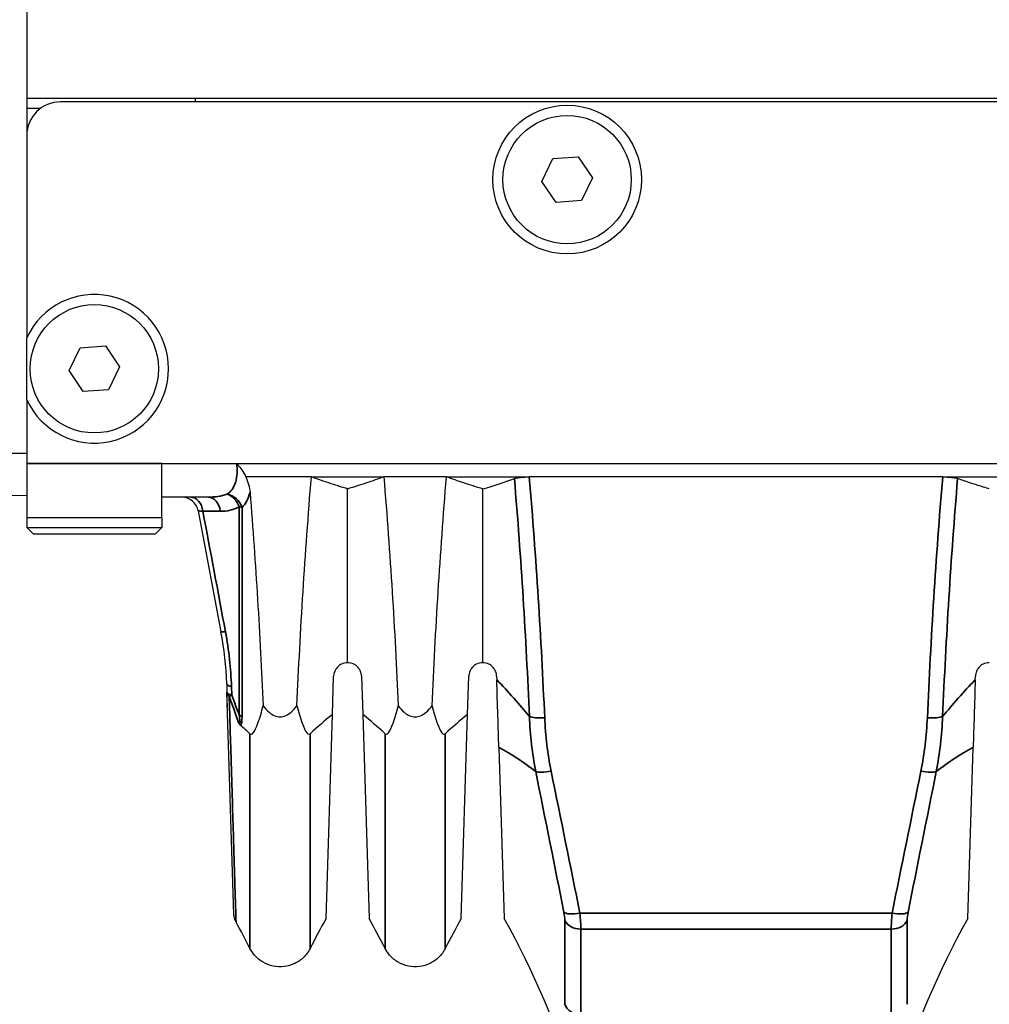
# Model space of a CAD drawing. Header units: millimetres. Extents: x 399 to 6076, y -1991 to 1602.
# Tile 228 of 256: x 4607 to 4636, y 256 to 285. Entities that reach past the tile are written whole.
import ezdxf

# ---------------------------------------------------------------- set-up
doc = ezdxf.new("R2010")
doc.units = ezdxf.units.MM
doc.layers.add('可見 (ISO)', color=7, linetype='Continuous', lineweight=25)
doc.layers.add('窄部可見 (ISO)', color=7, linetype='Continuous', lineweight=35)

msp = doc.modelspace()

# ---------------------------------------------------------------- linework, layer by layer
at = {"layer": '可見 (ISO)'}
for p, q in [((4607.655, 287.606), (4607.655, 278.156)), ((4679.655, 282.856), (4607.655, 282.856)), ((4607.655, 282.856), (4607.655, 281.756)), ((4678.655, 282.756), (4608.655, 282.756)), ((4612.655, 282.756), (4612.655, 282.856)), ((4608.055, 282.556), (4607.655, 282.556)), ((4607.655, 281.756), (4607.655, 275.772)), ((4622.906, 280.402), (4623.234, 281.077)), ((4623.234, 281.077), (4623.983, 281.131)), ((4623.983, 281.131), (4624.404, 280.509)), ((4623.327, 279.781), (4622.906, 280.402)), ((4624.404, 280.509), (4624.076, 279.834)), ((4624.076, 279.834), (4623.327, 279.781)), ((4608.906, 274.802), (4609.234, 275.477)), ((4609.234, 275.477), (4609.983, 275.531)), ((4609.983, 275.531), (4610.404, 274.909)), ((4610.404, 274.909), (4610.076, 274.234)), ((4609.327, 274.181), (4608.906, 274.802)), ((4610.076, 274.234), (4609.327, 274.181)), ((4607.655, 273.939), (4607.655, 272.056)), ((4607.655, 272.056), (4607.655, 270.456)), ((4611.655, 272.056), (4675.655, 272.056)), ((4611.655, 270.456), (4611.655, 272.056)), ((4616.083, 271.656), (4614.146, 271.656)), ((4616.083, 271.656), (4618.227, 271.656)), ((4620.083, 271.656), (4618.227, 271.656)), ((4620.083, 271.656), (4622.534, 271.656)), ((4634.776, 271.656), (4622.534, 271.656)), ((4634.776, 271.656), (4637.227, 271.656)), ((4607.655, 271.106), (4603.711, 271.037)), ((4613.027, 271.056), (4611.655, 271.056)), ((4617.155, 266.156), (4617.155, 271.3)), ((4621.155, 266.156), (4621.155, 271.3)), ((4612.732, 270.648), (4613.406, 267.074)), ((4607.655, 270.456), (4611.655, 270.456)), ((4607.655, 270.456), (4607.655, 270.156)), ((4611.655, 270.456), (4611.655, 270.156)), ((4607.655, 270.156), (4611.655, 270.156)), ((4607.855, 269.956), (4607.655, 270.156)), ((4611.455, 269.956), (4607.855, 269.956)), ((4611.455, 269.956), (4611.655, 270.156)), ((4622.301, 268.856), (4622.302, 268.856)), ((4635.009, 268.856), (4635.009, 268.856)), ((4622.334, 268.356), (4622.334, 268.356)), ((4634.976, 268.356), (4634.976, 268.356)), ((4622.462, 266.156), (4622.462, 266.156)), ((4634.848, 266.156), (4634.848, 266.156)), ((4613.575, 265.534), (4613.583, 265.282)), ((4616.707, 264.622), (4616.742, 265.756)), ((4617.568, 265.756), (4617.603, 264.622)), ((4620.707, 264.622), (4620.742, 265.756)), ((4621.568, 265.756), (4621.571, 265.653)), ((4635.739, 265.653), (4635.742, 265.756)), ((4613.789, 258.703), (4613.583, 265.282)), ((4613.596, 264.841), (4613.583, 265.282)), ((4616.517, 258.582), (4616.707, 264.622)), ((4617.603, 264.622), (4617.793, 258.582)), ((4620.517, 258.582), (4620.707, 264.622)), ((4621.634, 263.651), (4621.793, 258.582)), ((4635.517, 258.582), (4635.676, 263.651))]:
    msp.add_line(p, q, dxfattribs=at)
for centre, radius in [((4623.655, 280.456), 2.2), ((4623.655, 280.456), 1.9), ((4609.655, 274.856), 1.9)]:
    msp.add_circle(centre, radius, dxfattribs=at)
for centre, radius, start, end in [((4608.655, 281.756), 1, 90, 180), ((4609.655, 274.856), 2.2, 204.62, 155.38), ((4612.241, 270.556), 0.5, 10.6829, 90)]:
    msp.add_arc(centre, radius, start, end, dxfattribs=at)
for centre, major_axis, ratio, start_param, end_param in [((4600.368, 273.64), (24.548, 0.11), 0.186157, 5.721457, 5.79814), ((4638.369, 260.944), (24.962, 2.231), 0.420915, 2.582784, 2.638593), ((4595.941, 260.944), (24.962, -2.231), 0.420915, 0.503, 0.558808), ((4642.369, 260.944), (24.962, 2.231), 0.420915, 2.582784, 2.638593), ((4591.947, 260.92), (24.954, -2.204), 0.421409, 0.502547, 0.526789)]:
    msp.add_ellipse(centre, major_axis=major_axis, ratio=ratio, start_param=start_param, end_param=end_param, dxfattribs=at)
msp.add_rational_spline([(4607.655, 273.939), (4607.655, 274.856), (4607.655, 275.772)], [1.2380952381, 1.3619047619, 1.2380952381], degree=2, dxfattribs=at)
for points, knots in [([(4613.869, 272.056), (4613.877, 272.046), (4613.885, 272.037), (4613.939, 271.975), (4613.981, 271.921), (4614.067, 271.799), (4614.109, 271.728), (4614.146, 271.656)], [-0.00389906, -0.00389906, -0.00389906, -0.00389906, 0, 0, 0.0207479, 0.0207479, 0.04532279, 0.04532279, 0.04532279, 0.04532279]), ([(4614.146, 271.656), (4614.172, 271.592), (4614.2, 271.516), (4614.244, 271.351), (4614.258, 271.273), (4614.265, 271.193)], [0.00000916, 0.00000916, 0.00000916, 0.00000916, 0.02055785, 0.02055785, 0.0387553, 0.0387553, 0.0387553, 0.0387553]), ([(4615.655, 264.882), (4615.705, 266), (4615.765, 267.126), (4615.907, 269.386), (4615.989, 270.52), (4616.083, 271.656)], [0.000001, 0.000001, 0.000001, 0.000001, 0.3426188, 0.3426188, 0.6852542, 0.6852542, 0.6852542, 0.6852542]), ([(4617.155, 271.3), (4617.145, 271.303), (4617.06, 271.329), (4616.965, 271.358), (4616.918, 271.372), (4616.779, 271.416), (4616.688, 271.446), (4616.419, 271.535), (4616.247, 271.595), (4616.083, 271.656)], [0.000001, 0.000001, 0.000001, 0.000001, 0.00576801, 0.00576801, 0.01151589, 0.01151589, 0.02303401, 0.02303401, 0.04608415, 0.04608415, 0.04608415, 0.04608415]), ([(4618.227, 271.656), (4618.063, 271.595), (4617.891, 271.535), (4617.623, 271.446), (4617.531, 271.416), (4617.392, 271.372), (4617.345, 271.358), (4617.251, 271.329), (4617.165, 271.303), (4617.155, 271.3)], [0.000001, 0.000001, 0.000001, 0.000001, 0.1158103, 0.1158103, 0.1736801, 0.1736801, 0.2025589, 0.2025589, 0.2315337, 0.2315337, 0.2315337, 0.2315337]), ([(4618.227, 271.656), (4618.321, 270.52), (4618.403, 269.385), (4618.545, 267.125), (4618.605, 266), (4618.655, 264.882)], [0.000001, 0.000001, 0.000001, 0.000001, 0.3426564, 0.3426564, 0.6852179, 0.6852179, 0.6852179, 0.6852179]), ([(4619.655, 264.882), (4619.705, 266), (4619.765, 267.126), (4619.907, 269.386), (4619.989, 270.52), (4620.083, 271.656)], [0.000001, 0.000001, 0.000001, 0.000001, 0.3426188, 0.3426188, 0.6852542, 0.6852542, 0.6852542, 0.6852542]), ([(4621.155, 271.3), (4621.145, 271.303), (4621.06, 271.329), (4620.965, 271.358), (4620.918, 271.372), (4620.779, 271.416), (4620.688, 271.446), (4620.419, 271.535), (4620.247, 271.595), (4620.083, 271.656)], [0.000001, 0.000001, 0.000001, 0.000001, 0.00576801, 0.00576801, 0.01151589, 0.01151589, 0.02303401, 0.02303401, 0.04608415, 0.04608415, 0.04608415, 0.04608415]), ([(4622.094, 271.607), (4622.114, 271.615), (4622.139, 271.621), (4622.199, 271.633), (4622.235, 271.638), (4622.313, 271.647), (4622.356, 271.65), (4622.445, 271.655), (4622.489, 271.656), (4622.534, 271.656)], [0, 0, 0, 0, 0.0135204, 0.0135204, 0.02746573, 0.02746573, 0.04149223, 0.04149223, 0.05500717, 0.05500717, 0.05500717, 0.05500717]), ([(4634.776, 271.656), (4634.821, 271.656), (4634.865, 271.655), (4634.953, 271.65), (4634.996, 271.647), (4635.075, 271.638), (4635.11, 271.633), (4635.171, 271.621), (4635.196, 271.615), (4635.216, 271.607)], [0.00000001, 0.00000001, 0.00000001, 0.00000001, 0.01347717, 0.01347717, 0.02746432, 0.02746432, 0.0414418, 0.0414418, 0.05499345, 0.05499345, 0.05499345, 0.05499345]), ([(4636.155, 271.3), (4636.093, 271.319), (4635.883, 271.382), (4635.513, 271.503), (4635.362, 271.555), (4635.216, 271.607)], [0.000001, 0.000001, 0.000001, 0.000001, 0.0373403, 0.0373403, 0.06476276, 0.06476276, 0.06476276, 0.06476276]), ([(4614.265, 271.193), (4614.35, 270.134), (4614.424, 269.078), (4614.553, 266.973), (4614.608, 265.924), (4614.655, 264.882)], [0.0000013, 0.0000013, 0.0000013, 0.0000013, 0.3193476, 0.3193476, 0.6386465, 0.6386465, 0.6386465, 0.6386465]), ([(4617.155, 266.156), (4617.095, 266.156), (4617.032, 266.143), (4616.953, 266.104), (4616.935, 266.093), (4616.881, 266.055), (4616.85, 266.024), (4616.805, 265.964), (4616.788, 265.935), (4616.764, 265.878), (4616.757, 265.854), (4616.746, 265.805), (4616.743, 265.78), (4616.742, 265.756)], [-0.08024384, -0.08024384, -0.08024384, -0.08024384, -0.05244875, -0.05244875, -0.04403813, -0.04403813, -0.02725332, -0.02725332, -0.01524627, -0.01524627, -0.00747113, -0.00747113, -0.000001, -0.000001, -0.000001, -0.000001]), ([(4617.568, 265.756), (4617.567, 265.78), (4617.564, 265.805), (4617.553, 265.854), (4617.546, 265.878), (4617.522, 265.935), (4617.505, 265.964), (4617.46, 266.024), (4617.429, 266.055), (4617.375, 266.093), (4617.357, 266.104), (4617.278, 266.143), (4617.215, 266.156), (4617.155, 266.156)], [-0.1004113, -0.1004113, -0.1004113, -0.1004113, -0.0910518, -0.0910518, -0.0813066, -0.0813066, -0.0662747, -0.0662747, -0.0452497, -0.0452497, -0.0347369, -0.0347369, -0.000001, -0.000001, -0.000001, -0.000001]), ([(4621.155, 266.156), (4621.095, 266.156), (4621.032, 266.143), (4620.953, 266.104), (4620.935, 266.093), (4620.881, 266.055), (4620.85, 266.024), (4620.805, 265.964), (4620.788, 265.935), (4620.764, 265.878), (4620.757, 265.854), (4620.746, 265.805), (4620.743, 265.78), (4620.742, 265.756)], [-0.08024384, -0.08024384, -0.08024384, -0.08024384, -0.05244875, -0.05244875, -0.04403813, -0.04403813, -0.02725332, -0.02725332, -0.01524627, -0.01524627, -0.00747113, -0.00747113, -0.000001, -0.000001, -0.000001, -0.000001]), ([(4621.568, 265.756), (4621.567, 265.78), (4621.564, 265.805), (4621.553, 265.854), (4621.546, 265.878), (4621.522, 265.935), (4621.505, 265.964), (4621.46, 266.024), (4621.429, 266.055), (4621.375, 266.093), (4621.357, 266.104), (4621.278, 266.143), (4621.215, 266.156), (4621.155, 266.156)], [-0.1004113, -0.1004113, -0.1004113, -0.1004113, -0.0910518, -0.0910518, -0.0813066, -0.0813066, -0.0662747, -0.0662747, -0.0452497, -0.0452497, -0.0347369, -0.0347369, -0.000001, -0.000001, -0.000001, -0.000001]), ([(4636.155, 266.156), (4636.095, 266.156), (4636.032, 266.143), (4635.953, 266.104), (4635.935, 266.093), (4635.881, 266.055), (4635.85, 266.024), (4635.805, 265.964), (4635.788, 265.935), (4635.764, 265.878), (4635.757, 265.854), (4635.746, 265.805), (4635.743, 265.78), (4635.742, 265.756)], [-0.08024384, -0.08024384, -0.08024384, -0.08024384, -0.05244875, -0.05244875, -0.04403813, -0.04403813, -0.02725332, -0.02725332, -0.01524627, -0.01524627, -0.00747113, -0.00747113, -0.000001, -0.000001, -0.000001, -0.000001]), ([(4621.634, 263.651), (4621.625, 263.94), (4621.615, 264.252), (4621.594, 264.929), (4621.582, 265.284), (4621.571, 265.653)], [0, 0, 0, 0, 0.1133205, 0.1133205, 0.2273304, 0.2273304, 0.2273304, 0.2273304]), ([(4635.739, 265.653), (4635.728, 265.287), (4635.717, 264.934), (4635.695, 264.257), (4635.685, 263.942), (4635.676, 263.651)], [0, 0, 0, 0, 0.1132402, 0.1132402, 0.2273799, 0.2273799, 0.2273799, 0.2273799]), ([(4614.263, 264.054), (4614.27, 264.047), (4614.277, 264.043), (4614.292, 264.038), (4614.3, 264.038), (4614.327, 264.044), (4614.346, 264.06), (4614.409, 264.134), (4614.455, 264.239), (4614.556, 264.52), (4614.61, 264.708), (4614.655, 264.882)], [0, 0, 0, 0, 0.0047033, 0.0047033, 0.0100954, 0.0100954, 0.0241002, 0.0241002, 0.0656763, 0.0656763, 0.1177835, 0.1177835, 0.1177835, 0.1177835]), ([(4614.655, 264.882), (4614.706, 264.811), (4614.765, 264.743), (4614.882, 264.645), (4614.939, 264.609), (4615.05, 264.567), (4615.102, 264.556), (4615.209, 264.556), (4615.261, 264.567), (4615.372, 264.61), (4615.429, 264.646), (4615.546, 264.744), (4615.605, 264.812), (4615.655, 264.882)], [-0.1247328, -0.1247328, -0.1247328, -0.1247328, -0.0982905, -0.0982905, -0.0783586, -0.0783586, -0.0623217, -0.0623217, -0.0462805, -0.0462805, -0.0263056, -0.0263056, -0.000001, -0.000001, -0.000001, -0.000001]), ([(4615.655, 264.882), (4615.701, 264.708), (4615.755, 264.519), (4615.855, 264.239), (4615.901, 264.134), (4615.964, 264.06), (4615.983, 264.044), (4616.01, 264.038), (4616.018, 264.038), (4616.033, 264.043), (4616.04, 264.047), (4616.047, 264.054)], [0.000001, 0.000001, 0.000001, 0.000001, 0.0714922, 0.0714922, 0.1278125, 0.1278125, 0.1466939, 0.1466939, 0.1539664, 0.1539664, 0.1603115, 0.1603115, 0.1603115, 0.1603115]), ([(4618.263, 264.054), (4618.27, 264.047), (4618.277, 264.043), (4618.292, 264.038), (4618.3, 264.038), (4618.327, 264.044), (4618.346, 264.06), (4618.409, 264.134), (4618.455, 264.239), (4618.556, 264.52), (4618.61, 264.708), (4618.655, 264.882)], [0, 0, 0, 0, 0.0047033, 0.0047033, 0.0100954, 0.0100954, 0.0241002, 0.0241002, 0.0656763, 0.0656763, 0.1177835, 0.1177835, 0.1177835, 0.1177835]), ([(4618.655, 264.882), (4618.706, 264.811), (4618.765, 264.743), (4618.882, 264.645), (4618.939, 264.609), (4619.05, 264.567), (4619.102, 264.556), (4619.209, 264.556), (4619.261, 264.567), (4619.372, 264.61), (4619.429, 264.646), (4619.546, 264.744), (4619.605, 264.812), (4619.655, 264.882)], [-0.1247328, -0.1247328, -0.1247328, -0.1247328, -0.0982905, -0.0982905, -0.0783586, -0.0783586, -0.0623217, -0.0623217, -0.0462805, -0.0462805, -0.0263056, -0.0263056, -0.000001, -0.000001, -0.000001, -0.000001]), ([(4619.655, 264.882), (4619.701, 264.708), (4619.755, 264.519), (4619.855, 264.239), (4619.901, 264.134), (4619.964, 264.06), (4619.983, 264.044), (4620.01, 264.038), (4620.018, 264.038), (4620.033, 264.043), (4620.04, 264.047), (4620.047, 264.054)], [0.000001, 0.000001, 0.000001, 0.000001, 0.0714922, 0.0714922, 0.1278125, 0.1278125, 0.1466939, 0.1466939, 0.1539664, 0.1539664, 0.1603115, 0.1603115, 0.1603115, 0.1603115]), ([(4613.985, 264.302), (4613.983, 264.304), (4613.98, 264.307), (4613.977, 264.309), (4613.971, 264.316), (4613.965, 264.323), (4613.959, 264.332), (4613.949, 264.347), (4613.938, 264.365), (4613.929, 264.384)], [0, 0, 0, 0, 0.0000161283, 0.0000161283, 0.0000161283, 0.0000546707, 0.0000546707, 0.0000546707, 0.0001219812, 0.0001219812, 0.0001219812, 0.0001219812]), ([(4613.852, 258.477), (4613.825, 258.524), (4613.807, 258.576), (4613.794, 258.647), (4613.792, 258.665), (4613.79, 258.687), (4613.79, 258.69), (4613.79, 258.696), (4613.789, 258.699), (4613.789, 258.702), (4613.789, 258.702), (4613.789, 258.703), (4613.789, 258.703), (4613.789, 258.703), (4613.789, 258.703), (4613.789, 258.703)], [0, 0, 0, 0, 0.01618775, 0.01618775, 0.02162895, 0.02162895, 0.02264745, 0.02264745, 0.0234113, 0.0234113, 0.02355452, 0.02355452, 0.02360446, 0.02360446, 0.02362944, 0.02362944, 0.02362944, 0.02362944]), ([(4616.047, 257.7), (4615.998, 257.604), (4615.933, 257.515), (4615.779, 257.364), (4615.688, 257.3), (4615.493, 257.205), (4615.386, 257.174), (4615.171, 257.147), (4615.06, 257.152), (4614.847, 257.195), (4614.744, 257.235), (4614.557, 257.344), (4614.471, 257.415), (4614.346, 257.559), (4614.3, 257.628), (4614.263, 257.7)], [0, 0, 0, 0, 0.0323105, 0.0323105, 0.0648229, 0.0648229, 0.097328, 0.097328, 0.1298334, 0.1298334, 0.1623388, 0.1623388, 0.1948441, 0.1948441, 0.2193183, 0.2193183, 0.2193183, 0.2193183]), ([(4620.047, 257.7), (4619.998, 257.604), (4619.933, 257.515), (4619.779, 257.364), (4619.688, 257.3), (4619.493, 257.205), (4619.386, 257.174), (4619.171, 257.147), (4619.06, 257.152), (4618.847, 257.195), (4618.744, 257.235), (4618.557, 257.344), (4618.471, 257.415), (4618.346, 257.559), (4618.3, 257.628), (4618.263, 257.7)], [0, 0, 0, 0, 0.0323105, 0.0323105, 0.0648229, 0.0648229, 0.097328, 0.097328, 0.1298334, 0.1298334, 0.1623388, 0.1623388, 0.1948441, 0.1948441, 0.2193183, 0.2193183, 0.2193183, 0.2193183])]:
    msp.add_open_spline(points, degree=3, knots=knots, dxfattribs=at)
for points in [[(4613.575, 265.534), (4613.559, 266.043), (4613.504, 266.556), (4613.406, 267.074)], [(4616.517, 258.582), (4616.354, 258.291), (4616.197, 257.997), (4616.047, 257.7)], [(4618.263, 257.7), (4618.113, 257.997), (4617.956, 258.291), (4617.793, 258.582)], [(4620.517, 258.582), (4620.354, 258.291), (4620.197, 257.997), (4620.047, 257.7)], [(4623.88, 253.656), (4623.368, 255.364), (4622.664, 257.026), (4621.793, 258.582)], [(4635.517, 258.582), (4634.646, 257.026), (4633.942, 255.364), (4633.43, 253.656)], [(4614.263, 257.7), (4614.131, 257.962), (4613.993, 258.221), (4613.852, 258.477)], [(4614.263, 257.7), (4614.263, 257.7), (4614.263, 257.7), (4614.263, 257.7)], [(4618.263, 257.7), (4618.263, 257.7), (4618.263, 257.7), (4618.263, 257.7)]]:
    msp.add_open_spline(points, degree=3, dxfattribs=at)
at = {"layer": '窄部可見 (ISO)'}
for p, q in [((4603.829, 272.289), (4607.655, 272.356)), ((4607.655, 272.056), (4611.655, 272.056)), ((4613.716, 265.449), (4613.724, 265.195)), ((4624.031, 258.74), (4633.279, 258.74)), ((4633.251, 258.269), (4624.06, 258.269))]:
    msp.add_line(p, q, dxfattribs=at)
for centre, major_axis, ratio, start_param, end_param in [((4612.51, 270.556), (0, 0.5), 0.726902, 4.879232, 6.283185), ((4613.027, 270.556), (0, 0.5), 0.726788, 4.8783, 6.283185), ((4613.588, 270.693), (-0.353, 0.354), 0.837947, 4.136885, 5.412097), ((4613.588, 270.693), (-0.24, 0.439), 0.721946, 4.510589, 5.635438), ((4613.588, 270.693), (-0.5, 0), 0.234022, 3.631923, 3.913174), ((4613.186, 270.57), (0.454, -0.079), 0.041323, 2.351886, 3.157232), ((4612.058, 275.089), (18.404, -97.909), 0.000257, 4.757812, 4.794326), ((4613.898, 267.167), (-0.491, -0.093), 0.081161, 0, 0.738093), ((4614.074, 265.55), (-0.5, -0.016), 0.259869, 0, 0.762942), ((4614.082, 265.297), (-0.5, -0.016), 0.541086, 0, 0.504839), ((4614.082, 265.297), (-0.5, -0.016), 0.262528, 0, 0.762859), ((4614.082, 265.297), (0.467, 0.179), 0.098686, 2.40735, 2.720516), ((4613.588, 264.493), (0.5, 0), 0.298161, 0.490348, 0.771597), ((4622.99, 264.625), (-0.499, -0.022), 0.205512, 0.432767, 1.561589), ((4634.32, 264.625), (-0.499, 0.022), 0.205512, 1.580004, 2.708826), ((4623.181, 263.065), (-0.49, -0.099), 0.232784, 0.334618, 1.523837), ((4634.129, 263.065), (0.49, -0.099), 0.232784, 4.759348, 5.948567), ((4624.031, 258.901), (-0.49, -0.097), 0.315833, 0.216242, 1.508218), ((4624.06, 258.665), (-0.5, 0), 0.792293, 0.330124, 1.570737), ((4633.251, 258.665), (0.5, 0), 0.792293, 4.712449, 5.953061), ((4633.279, 258.901), (0.49, -0.097), 0.315833, 4.774967, 6.066943), ((4624.06, 256.194), (-0.5, 0), 0.923095, 0.330126, 1.570732)]:
    msp.add_ellipse(centre, major_axis=major_axis, ratio=ratio, start_param=start_param, end_param=end_param, dxfattribs=at)
for points, knots in [([(4613.588, 271.147), (4613.695, 271.218), (4613.784, 271.334), (4613.836, 271.494), (4613.838, 271.499), (4613.839, 271.503), (4613.841, 271.508), (4613.865, 271.585), (4613.88, 271.672), (4613.885, 271.761), (4613.885, 271.765), (4613.886, 271.769), (4613.886, 271.774), (4613.89, 271.865), (4613.885, 271.96), (4613.869, 272.056)], [0, 0, 0, 0, 0.000600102, 0.000600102, 0.000600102, 0.00061745, 0.00061745, 0.00061745, 0.000900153, 0.000900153, 0.000900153, 0.000913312, 0.000913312, 0.000913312, 0.001200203, 0.001200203, 0.001200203, 0.001200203]), ([(4614.265, 271.193), (4614.238, 271.093), (4614.204, 271.006), (4614.164, 270.932), (4614.125, 270.858), (4614.079, 270.796), (4614.029, 270.748)], [0, 0, 0, 0, 0.0003838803, 0.0003838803, 0.0003838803, 0.0007677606, 0.0007677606, 0.0007677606, 0.0007677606]), ([(4613.929, 264.384), (4613.874, 264.537), (4613.819, 264.69), (4613.763, 264.844), (4613.725, 264.947), (4613.688, 265.05), (4613.649, 265.153)], [0.0000505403, 0.0000505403, 0.0000505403, 0.0000505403, 0.0005404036, 0.0005404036, 0.0005404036, 0.0008708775, 0.0008708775, 0.0008708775, 0.0008708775]), ([(4613.649, 265.153), (4613.657, 264.898), (4613.664, 264.647), (4613.679, 264.16), (4613.686, 263.923), (4613.707, 263.23), (4613.721, 262.792), (4613.746, 261.968), (4613.757, 261.579), (4613.779, 260.87), (4613.789, 260.548), (4613.806, 259.971), (4613.814, 259.715), (4613.824, 259.381), (4613.827, 259.277), (4613.833, 259.091), (4613.835, 259.007), (4613.847, 258.633), (4613.851, 258.478), (4613.852, 258.477), (4613.852, 258.477), (4613.852, 258.477)], [0, 0, 0, 0, 0.00089995, 0.00089995, 0.0017999, 0.0017999, 0.00359981, 0.00359981, 0.00539971, 0.00539971, 0.00719962, 0.00719962, 0.00899952, 0.00899952, 0.00989948, 0.00989948, 0.01079943, 0.01079943, 0.01439924, 0.01439924, 0.01441814, 0.01441814, 0.01441814, 0.01441814]), ([(4613.724, 265.195), (4613.763, 265.092), (4613.802, 264.988), (4613.84, 264.885), (4613.876, 264.789), (4613.911, 264.693), (4613.946, 264.597)], [0, 0, 0, 0, 0.0003329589, 0.0003329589, 0.0003329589, 0.0006408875, 0.0006408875, 0.0006408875, 0.0006408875]), ([(4613.929, 264.384), (4613.935, 264.375), (4613.942, 264.366), (4613.949, 264.362), (4613.955, 264.358), (4613.962, 264.36), (4613.965, 264.369), (4613.971, 264.387), (4613.969, 264.415), (4613.967, 264.44), (4613.964, 264.492), (4613.955, 264.544), (4613.946, 264.597)], [0, 0, 0, 0, 0.0000401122, 0.0000401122, 0.0000401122, 0.0000802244, 0.0000802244, 0.0000802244, 0.0001604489, 0.0001604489, 0.0001604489, 0.0003208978, 0.0003208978, 0.0003208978, 0.0003208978]), ([(4614.029, 264.563), (4614.029, 264.512), (4614.028, 264.461), (4614.022, 264.414), (4614.02, 264.396), (4614.017, 264.379), (4614.013, 264.363), (4614.007, 264.337), (4613.998, 264.314), (4613.985, 264.302)], [0, 0, 0, 0, 0.0001613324, 0.0001613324, 0.0001613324, 0.0002226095, 0.0002226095, 0.0002226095, 0.0003226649, 0.0003226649, 0.0003226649, 0.0003226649]), ([(4614.263, 257.7), (4614.263, 257.7), (4614.263, 257.7), (4614.263, 257.7), (4614.263, 257.701), (4614.263, 257.843), (4614.263, 258.126), (4614.263, 258.155), (4614.263, 258.185), (4614.263, 258.217), (4614.263, 258.303), (4614.263, 258.4), (4614.263, 258.506), (4614.263, 258.553), (4614.263, 258.603), (4614.263, 258.654), (4614.263, 258.718), (4614.263, 258.785), (4614.263, 258.855), (4614.263, 259.013), (4614.263, 259.187), (4614.263, 259.376), (4614.263, 259.488), (4614.263, 259.605), (4614.263, 259.729), (4614.263, 259.894), (4614.263, 260.069), (4614.263, 260.254), (4614.263, 260.266), (4614.263, 260.278), (4614.263, 260.29), (4614.263, 260.459), (4614.263, 260.636), (4614.263, 260.82), (4614.263, 260.826), (4614.263, 260.832), (4614.263, 260.837), (4614.263, 261.015), (4614.263, 261.2), (4614.263, 261.39), (4614.263, 261.633), (4614.263, 261.886), (4614.263, 262.149), (4614.263, 262.617), (4614.263, 263.115), (4614.263, 263.645), (4614.263, 263.779), (4614.263, 263.915), (4614.263, 264.054)], [0.0148453, 0.0148453, 0.0148453, 0.0148453, 0.01485383, 0.01485383, 0.01485383, 0.01856729, 0.01856729, 0.01856729, 0.01894322, 0.01894322, 0.01894322, 0.01996828, 0.01996828, 0.01996828, 0.02042402, 0.02042402, 0.02042402, 0.02099352, 0.02099352, 0.02099352, 0.02228075, 0.02228075, 0.02228075, 0.02304447, 0.02304447, 0.02304447, 0.02406981, 0.02406981, 0.02406981, 0.02413748, 0.02413748, 0.02413748, 0.02506585, 0.02506585, 0.02506585, 0.02509499, 0.02509499, 0.02509499, 0.02599421, 0.02599421, 0.02599421, 0.02714365, 0.02714365, 0.02714365, 0.02918962, 0.02918962, 0.02918962, 0.02970767, 0.02970767, 0.02970767, 0.02970767]), ([(4616.047, 264.054), (4616.047, 263.915), (4616.047, 263.779), (4616.047, 263.645), (4616.047, 263.115), (4616.047, 262.617), (4616.047, 262.149), (4616.047, 261.886), (4616.047, 261.633), (4616.047, 261.39), (4616.047, 261.2), (4616.047, 261.015), (4616.047, 260.837), (4616.047, 260.832), (4616.047, 260.826), (4616.047, 260.82), (4616.047, 260.636), (4616.047, 260.459), (4616.047, 260.29), (4616.047, 260.278), (4616.047, 260.266), (4616.047, 260.254), (4616.047, 260.069), (4616.047, 259.894), (4616.047, 259.729), (4616.047, 259.605), (4616.047, 259.488), (4616.047, 259.376), (4616.047, 259.187), (4616.047, 259.013), (4616.047, 258.855), (4616.047, 258.785), (4616.047, 258.718), (4616.047, 258.654), (4616.047, 258.603), (4616.047, 258.553), (4616.047, 258.506), (4616.047, 258.4), (4616.047, 258.303), (4616.047, 258.217), (4616.047, 258.185), (4616.047, 258.155), (4616.047, 258.126), (4616.047, 257.843), (4616.047, 257.701), (4616.047, 257.7), (4616.047, 257.7), (4616.047, 257.7), (4616.047, 257.7)], [0, 0, 0, 0, 0.00051308, 0.00051308, 0.00051308, 0.0025394, 0.0025394, 0.0025394, 0.00367781, 0.00367781, 0.00367781, 0.0045684, 0.0045684, 0.0045684, 0.00459726, 0.00459726, 0.00459726, 0.00551672, 0.00551672, 0.00551672, 0.00558374, 0.00558374, 0.00558374, 0.00659923, 0.00659923, 0.00659923, 0.00735562, 0.00735562, 0.00735562, 0.0086305, 0.0086305, 0.0086305, 0.00919453, 0.00919453, 0.00919453, 0.0096459, 0.0096459, 0.0096459, 0.01066112, 0.01066112, 0.01066112, 0.01103343, 0.01103343, 0.01103343, 0.01471124, 0.01471124, 0.01471124, 0.0147197, 0.0147197, 0.0147197, 0.0147197]), ([(4618.263, 257.7), (4618.263, 257.7), (4618.263, 257.7), (4618.263, 257.7), (4618.263, 257.701), (4618.263, 257.843), (4618.263, 258.126), (4618.263, 258.155), (4618.263, 258.185), (4618.263, 258.217), (4618.263, 258.303), (4618.263, 258.4), (4618.263, 258.506), (4618.263, 258.553), (4618.263, 258.603), (4618.263, 258.654), (4618.263, 258.718), (4618.263, 258.785), (4618.263, 258.855), (4618.263, 259.013), (4618.263, 259.187), (4618.263, 259.376), (4618.263, 259.488), (4618.263, 259.605), (4618.263, 259.729), (4618.263, 259.894), (4618.263, 260.069), (4618.263, 260.254), (4618.263, 260.266), (4618.263, 260.278), (4618.263, 260.29), (4618.263, 260.459), (4618.263, 260.636), (4618.263, 260.82), (4618.263, 260.826), (4618.263, 260.832), (4618.263, 260.837), (4618.263, 261.015), (4618.263, 261.2), (4618.263, 261.39), (4618.263, 261.633), (4618.263, 261.886), (4618.263, 262.149), (4618.263, 262.617), (4618.263, 263.115), (4618.263, 263.645), (4618.263, 263.779), (4618.263, 263.915), (4618.263, 264.054)], [0.0148453, 0.0148453, 0.0148453, 0.0148453, 0.01485383, 0.01485383, 0.01485383, 0.01856729, 0.01856729, 0.01856729, 0.01894322, 0.01894322, 0.01894322, 0.01996828, 0.01996828, 0.01996828, 0.02042402, 0.02042402, 0.02042402, 0.02099352, 0.02099352, 0.02099352, 0.02228075, 0.02228075, 0.02228075, 0.02304447, 0.02304447, 0.02304447, 0.02406981, 0.02406981, 0.02406981, 0.02413748, 0.02413748, 0.02413748, 0.02506585, 0.02506585, 0.02506585, 0.02509499, 0.02509499, 0.02509499, 0.02599421, 0.02599421, 0.02599421, 0.02714365, 0.02714365, 0.02714365, 0.02918962, 0.02918962, 0.02918962, 0.02970767, 0.02970767, 0.02970767, 0.02970767]), ([(4620.047, 264.054), (4620.047, 263.915), (4620.047, 263.779), (4620.047, 263.645), (4620.047, 263.115), (4620.047, 262.617), (4620.047, 262.149), (4620.047, 261.886), (4620.047, 261.633), (4620.047, 261.39), (4620.047, 261.2), (4620.047, 261.015), (4620.047, 260.837), (4620.047, 260.832), (4620.047, 260.826), (4620.047, 260.82), (4620.047, 260.636), (4620.047, 260.459), (4620.047, 260.29), (4620.047, 260.278), (4620.047, 260.266), (4620.047, 260.254), (4620.047, 260.069), (4620.047, 259.894), (4620.047, 259.729), (4620.047, 259.605), (4620.047, 259.488), (4620.047, 259.376), (4620.047, 259.187), (4620.047, 259.013), (4620.047, 258.855), (4620.047, 258.785), (4620.047, 258.718), (4620.047, 258.654), (4620.047, 258.603), (4620.047, 258.553), (4620.047, 258.506), (4620.047, 258.4), (4620.047, 258.303), (4620.047, 258.217), (4620.047, 258.185), (4620.047, 258.155), (4620.047, 258.126), (4620.047, 257.843), (4620.047, 257.701), (4620.047, 257.7), (4620.047, 257.7), (4620.047, 257.7), (4620.047, 257.7)], [0, 0, 0, 0, 0.00051308, 0.00051308, 0.00051308, 0.0025394, 0.0025394, 0.0025394, 0.00367781, 0.00367781, 0.00367781, 0.0045684, 0.0045684, 0.0045684, 0.00459726, 0.00459726, 0.00459726, 0.00551672, 0.00551672, 0.00551672, 0.00558374, 0.00558374, 0.00558374, 0.00659923, 0.00659923, 0.00659923, 0.00735562, 0.00735562, 0.00735562, 0.0086305, 0.0086305, 0.0086305, 0.00919453, 0.00919453, 0.00919453, 0.0096459, 0.0096459, 0.0096459, 0.01066112, 0.01066112, 0.01066112, 0.01103343, 0.01103343, 0.01103343, 0.01471124, 0.01471124, 0.01471124, 0.0147197, 0.0147197, 0.0147197, 0.0147197])]:
    msp.add_open_spline(points, degree=3, knots=knots, dxfattribs=at)
for points in [[(4622.534, 271.656), (4622.738, 269.262), (4622.886, 266.876), (4622.99, 264.522)], [(4634.32, 264.522), (4634.425, 266.876), (4634.572, 269.262), (4634.776, 271.656)], [(4622.538, 264.562), (4622.437, 266.886), (4622.293, 269.242), (4622.094, 271.607)], [(4635.216, 271.607), (4635.017, 269.242), (4634.874, 266.886), (4634.772, 264.562)], [(4613.027, 271.056), (4613.221, 271.056), (4613.409, 271.082), (4613.588, 271.147)], [(4613.946, 270.774), (4613.772, 270.679), (4613.583, 270.638), (4613.386, 270.638)], [(4613.946, 264.597), (4613.947, 266.636), (4613.946, 268.697), (4613.946, 270.774)], [(4613.386, 270.638), (4613.213, 270.638), (4613.041, 270.639), (4612.868, 270.639)], [(4614.029, 270.748), (4614.029, 268.668), (4614.029, 266.605), (4614.029, 264.563)], [(4613.539, 267.071), (4613.642, 266.526), (4613.699, 265.986), (4613.716, 265.449)], [(4621.571, 265.653), (4621.918, 265.287), (4622.241, 264.923), (4622.538, 264.562)], [(4634.772, 264.562), (4635.069, 264.923), (4635.392, 265.287), (4635.739, 265.653)], [(4622.726, 262.935), (4622.622, 263.47), (4622.559, 264.012), (4622.538, 264.562)], [(4622.99, 264.522), (4623.014, 263.991), (4623.078, 263.466), (4623.181, 262.947)], [(4634.129, 262.947), (4634.232, 263.466), (4634.297, 263.991), (4634.32, 264.522)], [(4634.772, 264.562), (4634.751, 264.012), (4634.688, 263.47), (4634.584, 262.935)], [(4622.726, 262.935), (4622.393, 263.194), (4622.026, 263.435), (4621.634, 263.651)], [(4635.676, 263.651), (4635.284, 263.435), (4634.917, 263.194), (4634.584, 262.935)], [(4623.559, 258.772), (4623.291, 260.143), (4623.003, 261.528), (4622.726, 262.935)], [(4623.181, 262.947), (4623.465, 261.527), (4623.759, 260.126), (4624.031, 258.74)], [(4633.279, 258.74), (4633.551, 260.126), (4633.845, 261.527), (4634.129, 262.947)], [(4634.584, 262.935), (4634.307, 261.528), (4634.019, 260.143), (4633.751, 258.772)], [(4623.587, 258.537), (4623.587, 258.597), (4623.577, 258.68), (4623.559, 258.772)], [(4623.587, 256.045), (4623.587, 256.687), (4623.587, 257.518), (4623.587, 258.537)], [(4624.031, 258.74), (4624.05, 258.554), (4624.06, 258.389), (4624.06, 258.269)], [(4633.251, 258.269), (4633.251, 258.389), (4633.26, 258.554), (4633.279, 258.74)], [(4633.724, 258.537), (4633.723, 257.518), (4633.724, 256.687), (4633.723, 256.045)], [(4633.751, 258.772), (4633.733, 258.68), (4633.724, 258.597), (4633.724, 258.537)], [(4624.06, 258.269), (4624.06, 257.232), (4624.06, 256.386), (4624.06, 255.733)], [(4633.25, 255.733), (4633.251, 256.386), (4633.25, 257.232), (4633.251, 258.269)]]:
    msp.add_open_spline(points, degree=3, dxfattribs=at)

doc.saveas('drawing.dxf')
